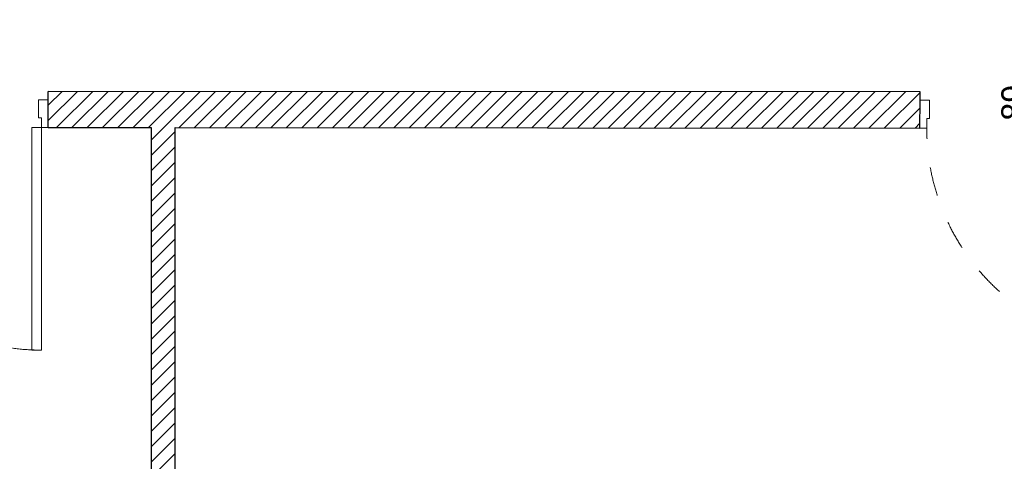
# Model space of a CAD drawing. Header units: millimetres. Extents: x 172139 to 266886, y 89395 to 138225.
# Tile 56 of 94: x 215715 to 219799, y 109668 to 111501. Entities that reach past the tile are written whole.
import ezdxf
from ezdxf.enums import TextEntityAlignment as Align

# ---------------------------------------------------------------- set-up
doc = ezdxf.new("R2010")
doc.units = ezdxf.units.MM
doc.header["$MEASUREMENT"] = 0
doc.linetypes.add('Przerywana', pattern=[240, 120, -120])
for name, color, linetype in [('Drzwi ArchiCAD', 7, 'Continuous'), ('KR_INW', 7, 'Continuous'), ('Znaczniki drzwi ArchiCADa', 7, 'Continuous')]:
    doc.layers.add(name, color=color, linetype=linetype)
for name, color, linetype, lineweight in [('Drzwi ArchiCAD_Nr_pióra__1', 7, 'Continuous', 13), ('Drzwi ArchiCAD_Nr_pióra__27', 7, 'Continuous', 25), ('KR_INW_Nr_pióra__101', 252, 'Continuous', 5), ('KR_INW_Nr_pióra__27', 7, 'Continuous', 25), ('Znaczniki drzwi ArchiCADa_Nr_pióra__7', 7, 'Continuous', 13)]:
    doc.layers.add(name, color=color, linetype=linetype, lineweight=lineweight)
doc.layers.add('Znaczniki drzwi ArchiCADa_Nr_pióra__20', color=7, linetype='Continuous', lineweight=13, true_color=0xb00000)
doc.styles.add('GENERATED_STYLE_1', font='txt')
pattern_1 = [(45, (0, 0), (-31.819804, 31.819804), [])]

# ---------------------------------------------------------------- blocks, each defined once
blk = doc.blocks.new('Drzwi 19_13')
at = {"layer": 'Drzwi ArchiCAD_Nr_pióra__1', "linetype": 'Continuous'}
for p, q in [((422, 0), (422, 924)), ((422, 924), (462, 924)), ((462, 924), (462, 0)), ((-462, 0), (-490, 0)), ((-490, 0), (-490, -115)), ((-462, -40), (-462, 0)), ((462, 0), (422, 0)), ((490, 0), (462, 0)), ((462, 0), (462, -40)), ((490, -115), (490, 0)), ((-450, -40), (-462, -40)), ((-450, -115), (-450, -40)), ((462, -40), (450, -40)), ((450, -40), (450, -115)), ((-490, -115), (-450, -115)), ((450, -115), (490, -115))]:
    blk.add_line(p, q, dxfattribs=at)
at = {"layer": 'Drzwi ArchiCAD_Nr_pióra__1', "linetype": 'Przerywana'}
blk.add_arc((462, 0), 924, 90, 180, dxfattribs=at)
at = {"layer": 'Drzwi ArchiCAD_Nr_pióra__27', "linetype": 'Continuous'}
for p, q in [((-490, 0), (-490, -115)), ((490, 0), (490, -115))]:
    blk.add_line(p, q, dxfattribs=at)
blk = doc.blocks.new('Drzwi 19_14')
at = {"layer": 'Drzwi ArchiCAD_Nr_pióra__1', "linetype": 'Continuous'}
for p, q in [((228.4, 885.9), (267.5, 894.1)), ((417.9, -8.3), (228.4, 885.9)), ((267.5, 894.1), (457, 0)), ((-457, 0), (-485, 0)), ((-485, 0), (-485, -115)), ((-457, -40), (-457, 0)), ((457, 0), (417.9, -8.3)), ((485, 0), (457, 0)), ((457, 0), (457, -40)), ((485, -115), (485, 0)), ((-445, -40), (-457, -40)), ((-445, -115), (-445, -40)), ((457, -40), (445, -40)), ((445, -40), (445, -115)), ((-485, -115), (-445, -115)), ((445, -115), (485, -115))]:
    blk.add_line(p, q, dxfattribs=at)
at = {"layer": 'Drzwi ArchiCAD_Nr_pióra__1', "linetype": 'Przerywana'}
blk.add_arc((457, 0), 914, 101.9642, 180, dxfattribs=at)
at = {"layer": 'Drzwi ArchiCAD_Nr_pióra__27', "linetype": 'Continuous'}
for p, q in [((-485, 0), (-485, -115)), ((485, 0), (485, -115))]:
    blk.add_line(p, q, dxfattribs=at)
blk = doc.blocks.new('Znacznik Wym 19_12')
at = {"layer": 'Znaczniki drzwi ArchiCADa_Nr_pióra__20', "linetype": 'Continuous'}
blk.add_line((0, -400), (0, 300), dxfattribs=at)
at = {"layer": 'Znaczniki drzwi ArchiCADa_Nr_pióra__7', "style": 'GENERATED_STYLE_1'}
for tag, rotation, p in [('AC_MarkerText_3', 270, (-182.4, 72.7)), ('AC_MarkerText_2', 270, (17.6, 72.7)), ('AC_MarkerText_5', 180, (-108.8, -133))]:
    blk.add_attdef(tag, text='', height=100, rotation=rotation, dxfattribs=at).set_placement(p, align=Align.BOTTOM_LEFT)
blk = doc.blocks.new('Ściana_34', base_point=(207868.7, 111207.8))
at = {"layer": 'KR_INW_Nr_pióra__101', "linetype": 'Continuous'}
h = blk.add_hatch(dxfattribs=at)
h.set_pattern_fill('Cegła_licówka', color=256, style=0, pattern_type=2)
h.set_pattern_definition(pattern_1)
h.paths.add_polyline_path([(215833.3, 111168.3), (215833.3, 111053.3), (219449.2, 111051.3), (219449.3, 111166.3), (219449.3, 111201.3), (215833.4, 111203.3)])
at = {"layer": 'KR_INW_Nr_pióra__27', "linetype": 'Continuous'}
for p, q in [((215833.3, 111168.3), (215833.4, 111203.3)), ((219449.3, 111166.3), (219449.3, 111201.3)), ((215833.3, 111053.3), (215833.3, 111168.3)), ((219449.2, 111051.3), (219449.3, 111166.3))]:
    blk.add_line(p, q, dxfattribs=at)
at = {"layer": 'KR_INW_Nr_pióra__27', "linetype": 'Continuous', "flags": 128}
for points in [[(219449.3, 111201.3), (215833.4, 111203.3)], [(215833.3, 111053.3), (216260.3, 111053.1)], [(216360.3, 111053), (219449.2, 111051.3)]]:
    blk.add_lwpolyline(points, dxfattribs=at)
at = {"layer": 'Drzwi ArchiCAD', "linetype": 'Continuous', "xscale": -1, "zscale": 1000, "rotation": 179.9679760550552}
for name, p in [('Drzwi 19_13', (215343.3, 111053.6)), ('Drzwi 19_14', (219934.2, 111051))]:
    blk.add_blockref(name, p, dxfattribs=at)
at = {"layer": 'Znaczniki drzwi ArchiCADa', "color": 14, "lineweight": 13, "true_color": 0xb00000}
ref = blk.add_blockref('Znacznik Wym 19_12', (219934.3, 111201), dxfattribs=dict(at, rotation=359.9679760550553))
ref.add_attrib('AC_MarkerText_2', '89', dxfattribs={"layer": 'Znaczniki drzwi ArchiCADa_Nr_pióra__7', "color": 7, "height": 100, "rotation": 89.968, "style": 'GENERATED_STYLE_1'}).set_placement((219916.6, 111081.7), align=Align.BOTTOM_LEFT)
ref.add_attrib('AC_MarkerText_3', '202', dxfattribs={"layer": 'Znaczniki drzwi ArchiCADa_Nr_pióra__7', "color": 7, "height": 100, "rotation": 89.968, "style": 'GENERATED_STYLE_1'}).set_placement((220116.6, 111081.6), align=Align.BOTTOM_LEFT)
blk = doc.blocks.new('Ściana_65', base_point=(216360.3, 106855.1))
at = {"layer": 'KR_INW_Nr_pióra__101', "linetype": 'Continuous'}
h = blk.add_hatch(dxfattribs=at)
h.set_pattern_fill('Cegła_licówka', color=256, style=0, pattern_type=2)
h.set_pattern_definition(pattern_1)
h.paths.add_polyline_path([(216360.3, 107385.1), (216360.3, 111053), (216260.3, 111053.1), (216260.3, 107385.1)])
at = {"layer": 'KR_INW_Nr_pióra__27', "linetype": 'Continuous', "flags": 128}
for points in [[(216260.3, 111053.1), (216260.3, 107385.1)], [(216360.3, 107385.1), (216360.3, 111053)]]:
    blk.add_lwpolyline(points, dxfattribs=at)

msp = doc.modelspace()

# ---------------------------------------------------------------- block references
at = {"layer": 'KR_INW'}
for name, p in [('Ściana_34', (207868.7, 111207.8)), ('Ściana_65', (216360.3, 106855.1))]:
    msp.add_blockref(name, p, dxfattribs=at)

doc.saveas('drawing.dxf')
